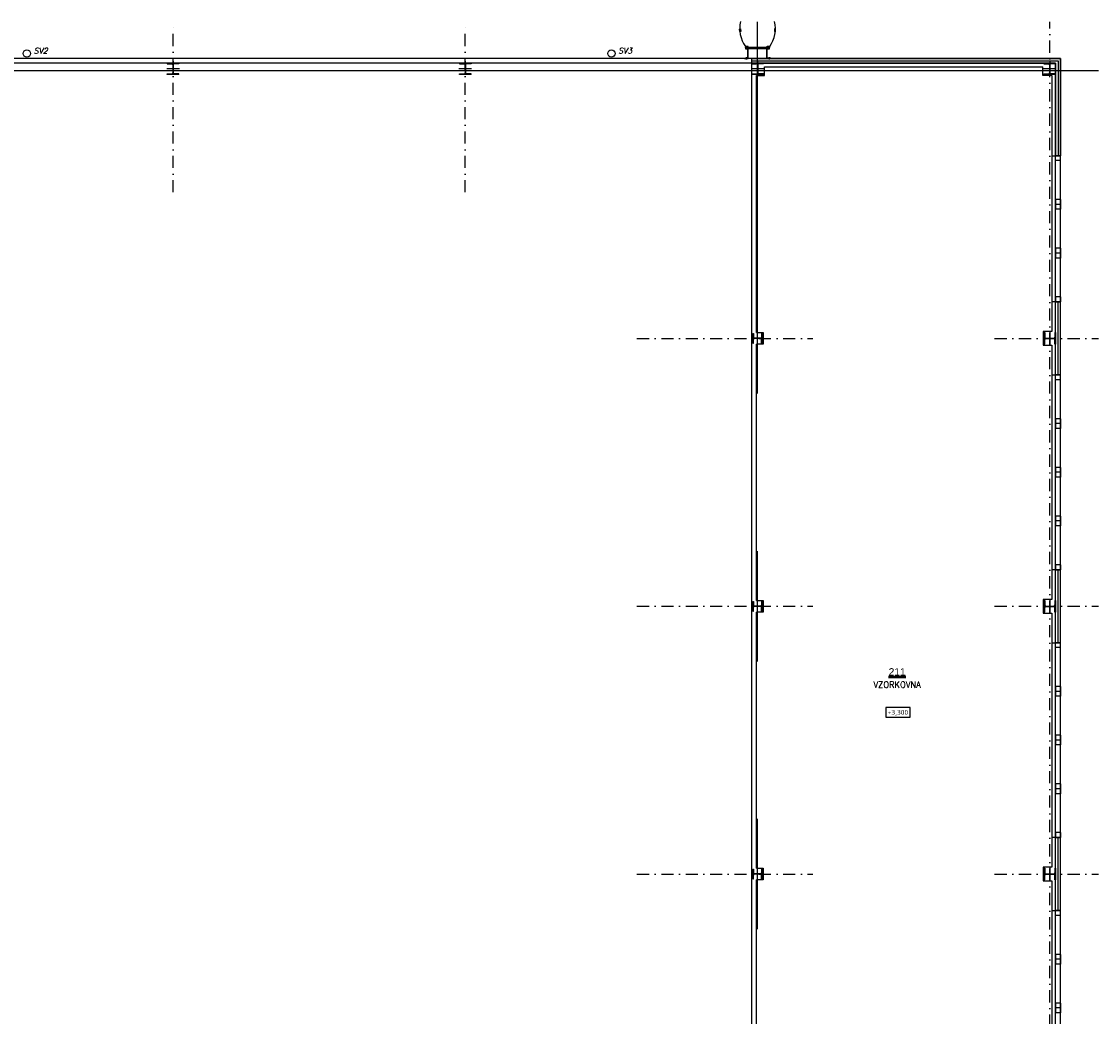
# Model space of a CAD drawing. Header units: millimetres. Extents: x 6435372 to 7248404, y 1559872 to 1886246.
# Tile 141 of 208: x 6890918 to 6913029, y 1724093 to 1744525. Entities that reach past the tile are written whole.
import ezdxf
from ezdxf.enums import TextEntityAlignment as Align

# ---------------------------------------------------------------- set-up
doc = ezdxf.new("R2010")
doc.units = ezdxf.units.MM
doc.linetypes.add('DASHDOT', pattern=[1, 0.5, -0.25, 0, -0.25])
doc.layers.add('CKPOPISM', color=8, linetype='Continuous', lineweight=50)
doc.layers.add('CKPOPISM_POPIS', color=8, linetype='Continuous', lineweight=25)
doc.layers.add('matrice DPS', color=122, linetype='Continuous')
doc.styles.add('ARIAL', font='arial.ttf')
doc.styles.add('ISO', font='isocp.shx')
doc.styles.add('KURZIVA', font='italic__.ttf')
doc.styles.get("Standard").update_dxf_attribs({"font": 'romans.shx'})
doc.linetypes.add('IZOLACE_POLYSTYREN_PENOVY', pattern='A,0.001,[228,CADKON.SHX,S=0.1,R=0,X=0,Y=0],-2', length=2.001)

# ---------------------------------------------------------------- blocks, each defined once
blk = doc.blocks.new('*U1001')
at = {"color": 0, "linetype": 'ByBlock', "lineweight": -2}
blk.add_lwpolyline([(-5, -2), (5, -2), (5, 2), (-5, 2), (-5, -2)], dxfattribs=at)
blk = doc.blocks.new('CK_S_EXT_HEAHEA200')
for p, q in [((-100, 95), (100, 95)), ((-100, 95), (-100, 85)), ((-100, 85), (-21.25, 85)), ((-3.25, -67), (-3.25, 67)), ((3.25, -67), (3.25, 67)), ((100, 85), (21.25, 85)), ((100, 95), (100, 85)), ((-100, -95), (-100, -85)), ((-100, -85), (-21.25, -85)), ((-100, -95), (100, -95)), ((100, -85), (21.25, -85)), ((100, -95), (100, -85))]:
    blk.add_line(p, q)
for centre, start, end in [((-21.25, 67), 0, 90), ((21.25, 67), 90, 180), ((-21.25, -67), 270, 0), ((21.25, -67), 180, 270)]:
    blk.add_arc(centre, 18, start, end)
blk = doc.blocks.new('CK_S_EXT_HEAHEA240')
for p, q in [((-120, 115), (120, 115)), ((-120, 115), (-120, 103)), ((-120, 103), (-24.75, 103)), ((-3.75, -82), (-3.75, 82)), ((3.75, -82), (3.75, 82)), ((120, 103), (24.75, 103)), ((120, 115), (120, 103)), ((-120, -115), (-120, -103)), ((-120, -103), (-24.75, -103)), ((-120, -115), (120, -115)), ((120, -103), (24.75, -103)), ((120, -115), (120, -103))]:
    blk.add_line(p, q)
for centre, start, end in [((-24.75, 82), 0, 90), ((24.75, 82), 90, 180), ((-24.75, -82), 270, 0), ((24.75, -82), 180, 270)]:
    blk.add_arc(centre, 21, start, end)
blk = doc.blocks.new('CKBL2010716103017', base_point=(100311, 27942))

msp = doc.modelspace()

# ---------------------------------------------------------------- linework, layer by layer
at = {"layer": 'matrice DPS', "linetype": 'DASHDOT', "ltscale": 500}
for p, q in [((6894028.8, 1741018), (6894028.8, 1744518)), ((6900028.8, 1741018), (6900028.8, 1744518)), ((6912028.8, 1708877), (6912028.8, 1744518)), ((6903554, 1738018), (6907162.1, 1738018)), ((6910895.5, 1738018), (6913028.8, 1738018)), ((6903554, 1732518), (6907162.1, 1732518)), ((6910895.5, 1732518), (6913028.8, 1732518)), ((6903554, 1727018), (6907162.1, 1727018)), ((6910895.5, 1727018), (6913028.8, 1727018))]:
    msp.add_line(p, q, dxfattribs=at)
at = {"layer": 'matrice DPS', "ltscale": 500}
for p, q in [((6906028.8, 1736884.7), (6906028.8, 1744518)), ((6912248.8, 1743768), (6869808.8, 1743768)), ((6912148.8, 1743668), (6869908.8, 1743668)), ((6894028.8, 1743713), (6894028.8, 1743428)), ((6900028.8, 1743713), (6900028.8, 1743428)), ((6905908.8, 1743668), (6905908.8, 1743768)), ((6905908.8, 1743768), (6912248.8, 1743768)), ((6905908.8, 1743668), (6905908.8, 1743768)), ((6905908.8, 1743668), (6906008.8, 1743668)), ((6905908.8, 1721598), (6905908.8, 1743668)), ((6905908.8, 1743668), (6912148.8, 1743668)), ((6906148.8, 1743668), (6905908.8, 1743668)), ((6905908.8, 1743668), (6905908.8, 1743656)), ((6905908.8, 1743656), (6906004.1, 1743656)), ((6906028.8, 1743713), (6906028.8, 1743428)), ((6906148.8, 1743656), (6906053.6, 1743656)), ((6906148.8, 1743668), (6906148.8, 1743656)), ((6912148.8, 1743668), (6911908.8, 1743668)), ((6911908.8, 1743668), (6911908.8, 1743656)), ((6911908.8, 1743656), (6912004.1, 1743656)), ((6912028.8, 1743713), (6912028.8, 1743428)), ((6912148.8, 1743656), (6912053.6, 1743656)), ((6912148.8, 1741768), (6912148.8, 1743668)), ((6912148.8, 1743668), (6912148.8, 1741768)), ((6912148.8, 1743668), (6912148.8, 1743656)), ((6912248.8, 1741768), (6912248.8, 1743768)), ((6912248.8, 1743768), (6912248.8, 1741768)), ((6858515, 1743518), (6913028.8, 1743518)), ((6894158.8, 1743553), (6893898.8, 1743553)), ((6900158.8, 1743553), (6899898.8, 1743553)), ((6906158.8, 1743553), (6905898.8, 1743553)), ((6905908.8, 1743438), (6905908.8, 1743450)), ((6905908.8, 1743450), (6906004.1, 1743450)), ((6906148.8, 1743438), (6905908.8, 1743438)), ((6906025.1, 1743635), (6906025.1, 1743471)), ((6906032.6, 1743635), (6906032.6, 1743471)), ((6906148.8, 1743450), (6906053.6, 1743450)), ((6906148.8, 1743438), (6906148.8, 1743450)), ((6906168.8, 1743418), (6906168.8, 1743593)), ((6906168.8, 1743593), (6911888.8, 1743593)), ((6911888.8, 1743418), (6911888.8, 1743593)), ((6912158.8, 1743553), (6911898.8, 1743553)), ((6911908.8, 1743438), (6911908.8, 1743450)), ((6911908.8, 1743450), (6912004.1, 1743450)), ((6912148.8, 1743438), (6911908.8, 1743438)), ((6912025.1, 1743635), (6912025.1, 1743471)), ((6912032.6, 1743635), (6912032.6, 1743471)), ((6912148.8, 1743450), (6912053.6, 1743450)), ((6912148.8, 1743438), (6912148.8, 1743450)), ((6906008.8, 1743418), (6906168.8, 1743418)), ((6906008.8, 1738138), (6906008.8, 1743418)), ((6912073.8, 1743418), (6911888.8, 1743418)), ((6912073.8, 1743418), (6912073.8, 1741768)), ((6912073.8, 1741768), (6912148.8, 1741768)), ((6912073.8, 1741768), (6912073.8, 1738768.1)), ((6912148.8, 1738768), (6912148.8, 1741768)), ((6912248.8, 1741768), (6912148.8, 1741768)), ((6912148.8, 1741668), (6912148.8, 1741768)), ((6912248.8, 1741768), (6912148.8, 1741768)), ((6912148.8, 1741768), (6912248.8, 1741768)), ((6912148.8, 1740868), (6912148.8, 1741668)), ((6912248.8, 1741668), (6912148.8, 1741668)), ((6912248.8, 1738768), (6912248.8, 1741768)), ((6912248.8, 1741668), (6912248.8, 1741768)), ((6912248.8, 1740868), (6912248.8, 1741668)), ((6912248.8, 1740868), (6912148.8, 1740868)), ((6912148.8, 1740868), (6912148.8, 1740768)), ((6912248.8, 1740868), (6912248.8, 1740768)), ((6912248.8, 1740768), (6912148.8, 1740768)), ((6912148.8, 1740768), (6912148.8, 1740668)), ((6912148.8, 1739868), (6912148.8, 1740668)), ((6912248.8, 1740668), (6912148.8, 1740668)), ((6912248.8, 1740768), (6912248.8, 1740668)), ((6912248.8, 1739868), (6912248.8, 1740668)), ((6912248.8, 1739868), (6912148.8, 1739868)), ((6912148.8, 1739868), (6912148.8, 1739768)), ((6912248.8, 1739768), (6912148.8, 1739768)), ((6912148.8, 1739768), (6912148.8, 1739668)), ((6912248.8, 1739868), (6912248.8, 1739768)), ((6912248.8, 1739768), (6912248.8, 1739668)), ((6912148.8, 1738868), (6912148.8, 1739668)), ((6912248.8, 1739668), (6912148.8, 1739668)), ((6912248.8, 1738868), (6912248.8, 1739668)), ((6912248.8, 1738868), (6912148.8, 1738868)), ((6912148.8, 1738868), (6912148.8, 1738768)), ((6912248.8, 1738868), (6912248.8, 1738768)), ((6912148.8, 1738768), (6912073.8, 1738768.1)), ((6912073.8, 1738768.1), (6912073.8, 1738158)), ((6912148.8, 1737268), (6912148.8, 1738768)), ((6912248.8, 1738768), (6912148.8, 1738768)), ((6912248.8, 1738768), (6912148.8, 1738768)), ((6912148.8, 1737268), (6912148.8, 1738768)), ((6912148.8, 1738768), (6912248.8, 1738768)), ((6912248.8, 1737268), (6912248.8, 1738768)), ((6906008.8, 1738138), (6906143.8, 1738138)), ((6906028.8, 1737908), (6906028.8, 1738128)), ((6906143.8, 1738138), (6906143.8, 1737898)), ((6912073.8, 1738158), (6911893.8, 1738158)), ((6911893.8, 1738158), (6911893.8, 1737878)), ((6911913.8, 1738138), (6911913.8, 1737898)), ((6911913.8, 1738138), (6911925.8, 1738138)), ((6911925.8, 1738138), (6911925.8, 1738042.8)), ((6912028.8, 1738168), (6912028.8, 1737868)), ((6912143.8, 1738138), (6912131.8, 1738138)), ((6912131.8, 1738138), (6912131.8, 1738042.8)), ((6912143.8, 1738138), (6912143.8, 1737898)), ((6906133.8, 1738018), (6905923.8, 1738018)), ((6905933.8, 1737918), (6905933.8, 1738118)), ((6905933.8, 1738118), (6905943.8, 1738118)), ((6905933.8, 1737918), (6905943.8, 1737918)), ((6905943.8, 1738118), (6905943.8, 1738039.3)), ((6905943.8, 1737918), (6905943.8, 1737996.8)), ((6906095.8, 1738021.3), (6905961.8, 1738021.3)), ((6906095.8, 1738014.8), (6905961.8, 1738014.8)), ((6906123.8, 1738118), (6906113.8, 1738118)), ((6906113.8, 1738118), (6906113.8, 1738039.3)), ((6906113.8, 1737918), (6906113.8, 1737996.8)), ((6906123.8, 1737918), (6906113.8, 1737918)), ((6906123.8, 1737918), (6906123.8, 1738118)), ((6911883.8, 1738018), (6912153.8, 1738018)), ((6911925.8, 1737898), (6911925.8, 1737993.3)), ((6911946.8, 1738021.8), (6912110.8, 1738021.8)), ((6911946.8, 1738014.3), (6912110.8, 1738014.3)), ((6912131.8, 1737898), (6912131.8, 1737993.3)), ((6906143.8, 1737898), (6906008.8, 1737898)), ((6906008.8, 1732638), (6906008.8, 1737898)), ((6911893.8, 1737878), (6912073.8, 1737878)), ((6911913.8, 1737898), (6911925.8, 1737898)), ((6912073.8, 1737878), (6912073.8, 1737268)), ((6912143.8, 1737898), (6912131.8, 1737898)), ((6912073.8, 1737268), (6912148.8, 1737268)), ((6912073.8, 1737268), (6912073.8, 1733268)), ((6912148.8, 1733268), (6912148.8, 1737268)), ((6912248.8, 1737268), (6912148.8, 1737268)), ((6912148.8, 1737168), (6912148.8, 1737268)), ((6912248.8, 1737268), (6912148.8, 1737268)), ((6912148.8, 1737268), (6912248.8, 1737268)), ((6912248.8, 1733268), (6912248.8, 1737268)), ((6912248.8, 1737168), (6912248.8, 1737268)), ((6912148.8, 1736368), (6912148.8, 1737168)), ((6912248.8, 1737168), (6912148.8, 1737168)), ((6912248.8, 1736368), (6912248.8, 1737168)), ((6912248.8, 1736368), (6912148.8, 1736368)), ((6912148.8, 1736368), (6912148.8, 1736268)), ((6912248.8, 1736368), (6912248.8, 1736268)), ((6912248.8, 1736268), (6912148.8, 1736268)), ((6912148.8, 1736268), (6912148.8, 1736168)), ((6912148.8, 1735368), (6912148.8, 1736168)), ((6912248.8, 1736168), (6912148.8, 1736168)), ((6912248.8, 1736268), (6912248.8, 1736168)), ((6912248.8, 1735368), (6912248.8, 1736168)), ((6912248.8, 1735368), (6912148.8, 1735368)), ((6912148.8, 1735368), (6912148.8, 1735268)), ((6912248.8, 1735268), (6912148.8, 1735268)), ((6912148.8, 1735268), (6912148.8, 1735168)), ((6912248.8, 1735368), (6912248.8, 1735268)), ((6912248.8, 1735268), (6912248.8, 1735168)), ((6912148.8, 1734368), (6912148.8, 1735168)), ((6912248.8, 1735168), (6912148.8, 1735168)), ((6912248.8, 1734368), (6912248.8, 1735168)), ((6912248.8, 1734368), (6912148.8, 1734368)), ((6912148.8, 1734368), (6912148.8, 1734268)), ((6912248.8, 1734268), (6912148.8, 1734268)), ((6912148.8, 1734268), (6912148.8, 1734168)), ((6912148.8, 1733368), (6912148.8, 1734168)), ((6912248.8, 1734168), (6912148.8, 1734168)), ((6912248.8, 1734368), (6912248.8, 1734268)), ((6912248.8, 1734268), (6912248.8, 1734168)), ((6912248.8, 1733368), (6912248.8, 1734168)), ((6906028.8, 1731384.7), (6906028.8, 1733651.3)), ((6912148.8, 1733268), (6912073.8, 1733268)), ((6912073.8, 1733268), (6912073.8, 1732658)), ((6912248.8, 1733368), (6912148.8, 1733368)), ((6912148.8, 1733368), (6912148.8, 1733268)), ((6912148.8, 1731768), (6912148.8, 1733268)), ((6912248.8, 1733268), (6912148.8, 1733268)), ((6912248.8, 1733268), (6912148.8, 1733268)), ((6912148.8, 1731768), (6912148.8, 1733268)), ((6912148.8, 1733268), (6912248.8, 1733268)), ((6912248.8, 1733368), (6912248.8, 1733268)), ((6912248.8, 1731768), (6912248.8, 1733268)), ((6906008.8, 1732638), (6906143.8, 1732638)), ((6906028.8, 1732408), (6906028.8, 1732628)), ((6906143.8, 1732638), (6906143.8, 1732398)), ((6912073.8, 1732658), (6911893.8, 1732658)), ((6911893.8, 1732658), (6911893.8, 1732378)), ((6912028.8, 1732668), (6912028.8, 1732368)), ((6906133.8, 1732518), (6905923.8, 1732518)), ((6906143.8, 1732398), (6906008.8, 1732398)), ((6906008.8, 1727138), (6906008.8, 1732398)), ((6911883.8, 1732518), (6912153.8, 1732518)), ((6911893.8, 1732378), (6912073.8, 1732378)), ((6912073.8, 1732378), (6912073.8, 1731768)), ((6912073.8, 1731768), (6912148.8, 1731768)), ((6912073.8, 1731768), (6912073.8, 1727768)), ((6912148.8, 1727768), (6912148.8, 1731768)), ((6912248.8, 1731768), (6912148.8, 1731768)), ((6912148.8, 1731668), (6912148.8, 1731768)), ((6912248.8, 1731768), (6912148.8, 1731768)), ((6912148.8, 1731768), (6912248.8, 1731768)), ((6912248.8, 1727768), (6912248.8, 1731768)), ((6912248.8, 1731668), (6912248.8, 1731768)), ((6912148.8, 1730868), (6912148.8, 1731668)), ((6912248.8, 1731668), (6912148.8, 1731668)), ((6912248.8, 1730868), (6912248.8, 1731668)), ((6912248.8, 1730868), (6912148.8, 1730868)), ((6912148.8, 1730868), (6912148.8, 1730768)), ((6912248.8, 1730868), (6912248.8, 1730768)), ((6912248.8, 1730768), (6912148.8, 1730768)), ((6912148.8, 1730768), (6912148.8, 1730668)), ((6912148.8, 1729868), (6912148.8, 1730668)), ((6912248.8, 1730668), (6912148.8, 1730668)), ((6912248.8, 1730768), (6912248.8, 1730668)), ((6912248.8, 1729868), (6912248.8, 1730668)), ((6912248.8, 1729868), (6912148.8, 1729868)), ((6912148.8, 1729868), (6912148.8, 1729768)), ((6912248.8, 1729768), (6912148.8, 1729768)), ((6912148.8, 1729768), (6912148.8, 1729668)), ((6912248.8, 1729868), (6912248.8, 1729768)), ((6912248.8, 1729768), (6912248.8, 1729668)), ((6912148.8, 1728868), (6912148.8, 1729668)), ((6912248.8, 1729668), (6912148.8, 1729668)), ((6912248.8, 1728868), (6912248.8, 1729668)), ((6912248.8, 1728868), (6912148.8, 1728868)), ((6912148.8, 1728868), (6912148.8, 1728768)), ((6912248.8, 1728868), (6912248.8, 1728768)), ((6912248.8, 1728768), (6912148.8, 1728768)), ((6912148.8, 1728768), (6912148.8, 1728668)), ((6912148.8, 1727868), (6912148.8, 1728668)), ((6912248.8, 1728668), (6912148.8, 1728668)), ((6912248.8, 1728768), (6912248.8, 1728668)), ((6912248.8, 1727868), (6912248.8, 1728668)), ((6906028.8, 1725884.7), (6906028.8, 1728151.3)), ((6912148.8, 1727768), (6912073.8, 1727768)), ((6912073.8, 1727768), (6912073.8, 1727158)), ((6912248.8, 1727868), (6912148.8, 1727868)), ((6912148.8, 1727868), (6912148.8, 1727768)), ((6912148.8, 1726268), (6912148.8, 1727768)), ((6912248.8, 1727768), (6912148.8, 1727768)), ((6912248.8, 1727768), (6912148.8, 1727768)), ((6912148.8, 1726268), (6912148.8, 1727768)), ((6912148.8, 1727768), (6912248.8, 1727768)), ((6912248.8, 1727868), (6912248.8, 1727768)), ((6912248.8, 1726268), (6912248.8, 1727768)), ((6906008.8, 1727138), (6906143.8, 1727138)), ((6906028.8, 1726888), (6906028.8, 1727148)), ((6906143.8, 1727138), (6906143.8, 1726898)), ((6912073.8, 1727158), (6911893.8, 1727158)), ((6911893.8, 1727158), (6911893.8, 1726878)), ((6912028.8, 1727168), (6912028.8, 1726888)), ((6906153.8, 1727018), (6905923.8, 1727018)), ((6906143.8, 1726898), (6906008.8, 1726898)), ((6906008.8, 1721618), (6906008.8, 1726898)), ((6911883.8, 1727018), (6912153.8, 1727018)), ((6911893.8, 1726878), (6912073.8, 1726878)), ((6912073.8, 1726878), (6912073.8, 1726268)), ((6912073.8, 1726268), (6912148.8, 1726268)), ((6912073.8, 1726268), (6912073.8, 1723268)), ((6912148.8, 1723268), (6912148.8, 1726268)), ((6912248.8, 1726268), (6912148.8, 1726268)), ((6912148.8, 1726168), (6912148.8, 1726268)), ((6912248.8, 1726268), (6912148.8, 1726268)), ((6912148.8, 1726268), (6912248.8, 1726268)), ((6912248.8, 1723268), (6912248.8, 1726268)), ((6912248.8, 1726168), (6912248.8, 1726268)), ((6912148.8, 1725368), (6912148.8, 1726168)), ((6912248.8, 1726168), (6912148.8, 1726168)), ((6912248.8, 1725368), (6912248.8, 1726168)), ((6912248.8, 1725368), (6912148.8, 1725368)), ((6912148.8, 1725368), (6912148.8, 1725268)), ((6912248.8, 1725368), (6912248.8, 1725268)), ((6912248.8, 1725268), (6912148.8, 1725268)), ((6912148.8, 1725268), (6912148.8, 1725168)), ((6912148.8, 1724368), (6912148.8, 1725168)), ((6912248.8, 1725168), (6912148.8, 1725168)), ((6912248.8, 1725268), (6912248.8, 1725168)), ((6912248.8, 1724368), (6912248.8, 1725168)), ((6912248.8, 1724368), (6912148.8, 1724368)), ((6912148.8, 1724368), (6912148.8, 1724268)), ((6912248.8, 1724268), (6912148.8, 1724268)), ((6912148.8, 1724268), (6912148.8, 1724168)), ((6912248.8, 1724368), (6912248.8, 1724268)), ((6912248.8, 1724268), (6912248.8, 1724168)), ((6912148.8, 1723368), (6912148.8, 1724168)), ((6912248.8, 1724168), (6912148.8, 1724168)), ((6912248.8, 1723368), (6912248.8, 1724168))]:
    msp.add_line(p, q, dxfattribs=at)
at = {"layer": 'matrice DPS', "linetype": 'IZOLACE_POLYSTYREN_PENOVY', "ltscale": 500}
for p, q in [((6905908.8, 1743718), (6912198.8, 1743718)), ((6912198.8, 1743718), (6912198.8, 1741768)), ((6912198.8, 1737268), (6912198.8, 1738768))]:
    msp.add_line(p, q, dxfattribs=at)
at = {"layer": 'matrice DPS', "ltscale": 500}
for points in [[(6905681.8, 1744371.7), (6905684.6, 1744323), (6905664.7, 1744321.9), (6905661.9, 1744370.5)], [(6906378.4, 1744371.7), (6906375.6, 1744323), (6906395.6, 1744321.9), (6906398.4, 1744370.5)], [(6905831.1, 1743963.5), (6905831.1, 1744013.5), (6905781.1, 1744013.5), (6905781.1, 1743963.5)], [(6906226.6, 1743965.2), (6905831.1, 1743965.2), (6905831.1, 1743997.2), (6906226.6, 1743997.2)], [(6906276.6, 1743963.5), (6906276.6, 1744013.5), (6906226.6, 1744013.5), (6906226.6, 1743963.5)]]:
    msp.add_lwpolyline(points, close=True, dxfattribs=at)
for points in [[(6905758.5, 1743768), (6905837.1, 1743768), (6905837.1, 1744009)], [(6905758.5, 1743774), (6905831.1, 1743774), (6905831.1, 1744009)], [(6905781.1, 1744013.5), (6905831.1, 1743963.5)], [(6905781.1, 1743963.5), (6905831.1, 1744013.5)], [(6906276.6, 1743981.2), (6905781.1, 1743981.2)], [(6905837.1, 1744009), (6905831.1, 1744009)], [(6906299.2, 1743768), (6906220.6, 1743768), (6906220.6, 1744009)], [(6906220.6, 1744009), (6906226.6, 1744009)], [(6906226.6, 1744013.5), (6906276.6, 1743963.5)], [(6906226.6, 1743963.5), (6906276.6, 1744013.5)], [(6906299.2, 1743774), (6906226.6, 1743774), (6906226.6, 1744009)], [(6905758.5, 1743774), (6905758.5, 1743768)], [(6905792.6, 1743792.8), (6905792.6, 1743743.7)], [(6906265, 1743792.8), (6906265, 1743743.7)], [(6906299.2, 1743768), (6906299.2, 1743774)]]:
    msp.add_lwpolyline(points, dxfattribs=at)
at = {"layer": 'matrice DPS', "linetype": 'IZOLACE_POLYSTYREN_PENOVY', "ltscale": 500}
for points in [[(6912198.8, 1731768), (6912198.8, 1733268)], [(6912198.8, 1726268), (6912198.8, 1727768)]]:
    msp.add_lwpolyline(points, dxfattribs=at)
at = {"layer": 'matrice DPS', "ltscale": 500}
for centre, radius in [((6891028.2, 1743868), 75), ((6903028.2, 1743868), 75), ((6905806.1, 1743988.5), 25), ((6906251.6, 1743988.5), 25)]:
    msp.add_circle(centre, radius, dxfattribs=at)
for centre, radius, start, end in [((6906281.1, 1744377.8), 618.7, 166.27366, 216.06947), ((6905779.1, 1744377.8), 618.7, 323.93053, 13.72634), ((6906004.1, 1743635), 21, 0, 90), ((6906053.6, 1743635), 21, 90, 180), ((6912004.1, 1743635), 21, 0, 90), ((6912053.6, 1743635), 21, 90, 180), ((6906004.1, 1743471), 21, 270, 0), ((6906053.6, 1743471), 21, 180, 270), ((6912004.1, 1743471), 21, 270, 0), ((6912053.6, 1743471), 21, 180, 270), ((6905961.8, 1738039.3), 18, 180, 270), ((6905961.8, 1737996.8), 18, 90, 180), ((6906095.8, 1738039.3), 18, 270, 0), ((6906095.8, 1737996.8), 18, 0, 90), ((6911946.8, 1738042.8), 21, 180, 270), ((6911946.8, 1737993.3), 21, 90, 180), ((6912110.8, 1738042.8), 21, 270, 0), ((6912110.8, 1737993.3), 21, 0, 90)]:
    msp.add_arc(centre, radius, start, end, dxfattribs=at)

# ---------------------------------------------------------------- block references
for name, p, rotation in [('CK_S_EXT_HEAHEA240', (6894028.8, 1743553), 180), ('CK_S_EXT_HEAHEA240', (6900028.8, 1743553), 180), ('CK_S_EXT_HEAHEA200', (6906028.8, 1732518), 90), ('CK_S_EXT_HEAHEA240', (6912028.8, 1732518), 270), ('CK_S_EXT_HEAHEA200', (6906028.8, 1727018), 90), ('CK_S_EXT_HEAHEA240', (6912028.8, 1727018), 270)]:
    msp.add_blockref(name, p, dxfattribs=dict(at, rotation=rotation))
ref = msp.add_blockref('CKBL2010716103017', (6908895.8, 1730844.9), dxfattribs=dict(at, xscale=0.5, yscale=0.5, zscale=0.5))
ref.add_attrib('JMENO', 'VZORKOVNA', dxfattribs={"layer": 'CKPOPISM_POPIS', "height": 125}).set_placement((6908895.8, 1730844.9), align=Align.CENTER)
ref.add_attrib('CISLO', '%%U211', dxfattribs={"layer": 'CKPOPISM', "height": 150, "style": 'ARIAL'}).set_placement((6908895.8, 1731094.9), align=Align.CENTER)
ref = msp.add_blockref('*U1001', (6908910.9, 1730339.1), dxfattribs=dict(at, xscale=50, yscale=50, zscale=50))
ref.add_attrib('Výška', '+3,300', dxfattribs={"layer": '0', "color": 0, "linetype": 'ByBlock', "lineweight": -2, "height": 100, "style": 'ISO'}).set_placement((6908910.9, 1730339.1), align=Align.MIDDLE_CENTER)

# ---------------------------------------------------------------- texts
at = {"layer": 'matrice DPS', "ltscale": 500, "style": 'KURZIVA'}
for s, p in [('SV2', (6891168, 1743866.4)), ('SV3', (6903168, 1743866.4))]:
    msp.add_text(s, height=115, dxfattribs=at).set_placement(p)

doc.saveas('drawing.dxf')
